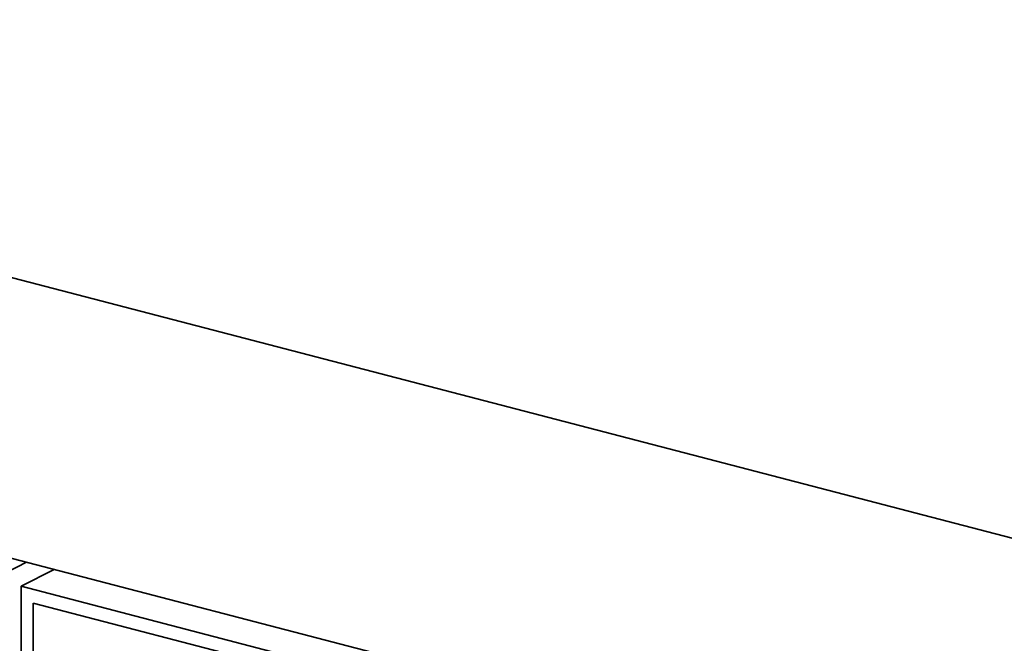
# Model space of a CAD drawing. Header units: millimetres. Extents: x 0 to 420, y 0 to 297.
# Tile 131 of 145: x 341.46 to 345.94, y 114.54 to 117.38. Entities that reach past the tile are written whole.
import ezdxf

# ---------------------------------------------------------------- set-up
doc = ezdxf.new("R2010")
doc.units = ezdxf.units.MM

msp = doc.modelspace()

# ---------------------------------------------------------------- linework, layer by layer
at = {"color": 7, "linetype": 'Continuous', "lineweight": 35}
for p, q in [((353.7787, 112.9899), (336.9115, 117.3836)), ((345.9415, 113.7535), (336.7941, 116.1362)), ((341.3399, 114.8357), (341.4909, 114.9128)), ((341.6171, 114.8799), (341.4662, 114.8028)), ((341.4662, 114.8028), (345.9135, 113.6443)), ((341.4662, 114.7407), (341.4662, 114.8028)), ((341.468, 110.5511), (341.4662, 114.7407)), ((345.8592, 113.5964), (341.5204, 114.7266)), ((341.5204, 114.7266), (341.5223, 110.537))]:
    msp.add_line(p, q, dxfattribs=at)

doc.saveas('drawing.dxf')
